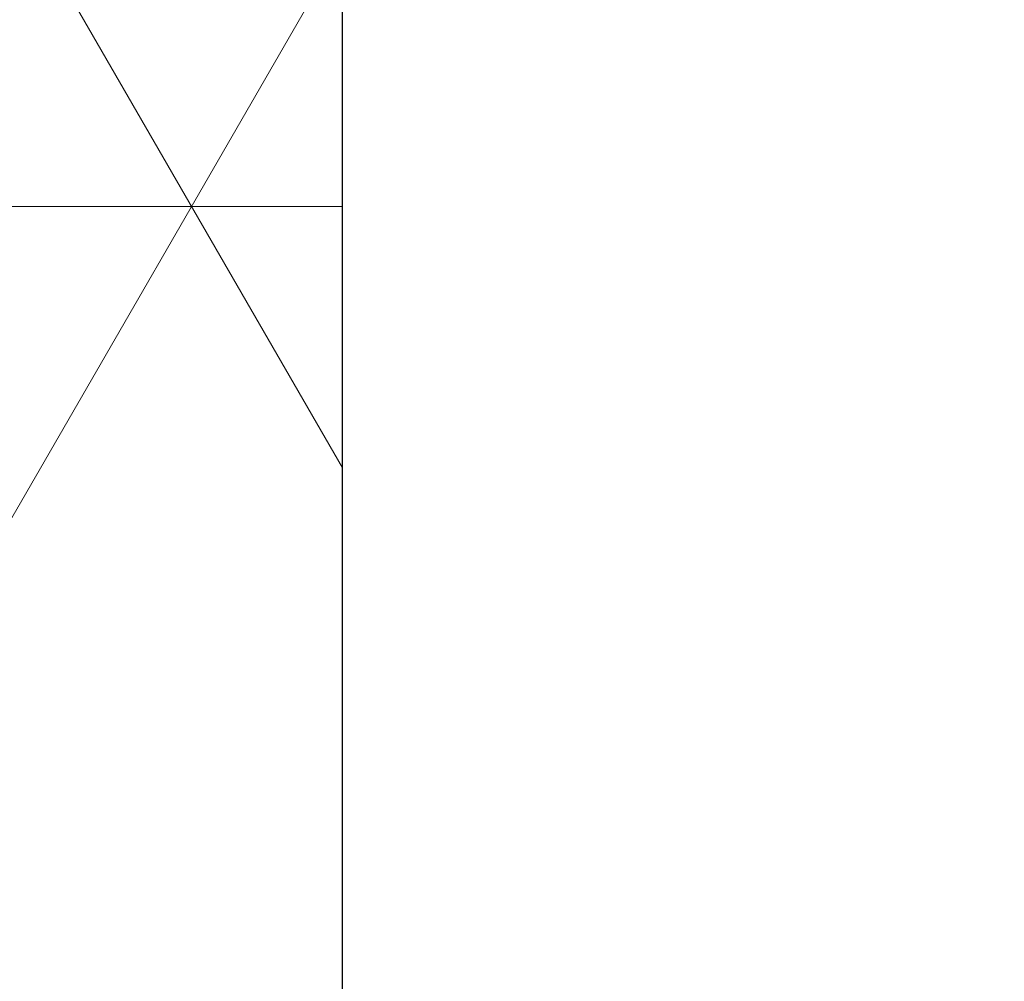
# Model space of a CAD drawing. Header units: millimetres. Extents: x 2605 to 1198744, y 17680 to 73723.
# Tile 84 of 200: x 8477 to 8496, y 52707 to 52725. Entities that reach past the tile are written whole.
import ezdxf

# ---------------------------------------------------------------- set-up
doc = ezdxf.new("R2010")
doc.units = ezdxf.units.MM

msp = doc.modelspace()

# ---------------------------------------------------------------- hatches: boundary and pattern name
at = {"lineweight": 13}
h = msp.add_hatch(dxfattribs=at)
h.set_pattern_fill('ANSI33', color=256, scale=50, style=0)
h.set_pattern_definition([(45, (-21381.03, 16915), (-224.5064, 224.5064), []), (45, (-21156.52, 16915), (-224.5064, 224.5064), [158.75, -79.375])])
h.paths.add_polyline_path([(8673.41118, 52689.15536), (8593.41118, 52689.15536), (8593.41118, 52705.15536), (8553.41118, 52705.15536), (8553.41118, 52707.15536), (8713.41118, 52707.15536), (8713.41118, 52705.15536), (8673.41118, 52705.15536)], flags=16)
edge = h.paths.add_edge_path(flags=16)
edge.add_arc((17408.41302, 53223.98242), 5, 0, 360)
edge = h.paths.add_edge_path(flags=16)
edge.add_arc((17408.41302, 53173.98242), 5, 0, 360)
edge = h.paths.add_edge_path()
edge.add_line((8483.41172, 51049.66842), (8782.03524, 51049.66842))
edge.add_line((8782.03524, 51049.66842), (8778.39869, 52658.15536))
edge.add_arc((8775.39869, 52658.15536), 3, -90, 0.000022, ccw=False)
edge.add_line((8775.39869, 52655.15536), (8772.39869, 52655.15536))
edge.add_line((8772.39869, 52655.15536), (8772.39869, 52695.15536))
edge.add_line((8772.39869, 52695.15536), (8832.39869, 52695.15536))
edge.add_line((8832.39869, 52695.15536), (18702.41302, 52692.35747))
edge.add_line((18702.41302, 52692.35747), (18702.41302, 52699.15536))
edge.add_line((18702.41302, 52699.15536), (18802.41302, 52699.15536))
edge.add_line((18802.41302, 52699.15536), (18802.41302, 52914.15536))
edge.add_line((18802.41302, 52914.15536), (18702.41302, 52914.15536))
edge.add_line((18702.41302, 52914.15536), (18702.41302, 52924.15536))
edge.add_line((18702.41302, 52924.15536), (18802.41302, 52924.15536))
edge.add_line((18802.41302, 52924.15536), (18802.41302, 53149.15536))
edge.add_line((18802.41302, 53149.15536), (17508.41302, 53149.15536))
edge.add_line((17508.41302, 53149.15536), (17508.41302, 53249.15536))
edge.add_line((17508.41302, 53249.15536), (17308.41302, 53249.15536))
edge.add_line((17308.41302, 53249.15536), (17308.41302, 53149.15536))
edge.add_line((17308.41302, 53149.15536), (8483.41118, 53034.15536))
edge.add_line((8483.41118, 53034.15536), (8483.41118, 52684.15536))
edge.add_line((8483.41118, 52684.15536), (8483.41172, 51049.66842))
at = {"lineweight": 5}
h = msp.add_hatch(dxfattribs=at)
h.set_pattern_fill('NET3', color=0, scale=10)
h.set_pattern_definition([(0, (-16981.03, 91233.933), (0, 31.75), []), (60, (-16981.03, 91233.933), (-27.496307, 15.875), []), (120, (-16981.03, 91233.933), (-27.496307, -15.875), [])])
h.paths.add_polyline_path([(8443.41118, 51049.66842), (8483.41118, 51049.66842), (8483.41118, 53034.15536), (8443.41118, 53034.15536)])

# ---------------------------------------------------------------- linework, layer by layer
msp.add_line((8483.41118, 52684.15536), (8483.41118, 53034.15536))
msp.add_lwpolyline([(8483.41118, 51049.66842), (8483.41118, 53034.15536), (8443.41118, 53034.15536), (8443.41118, 51049.66842)])

doc.saveas('drawing.dxf')
